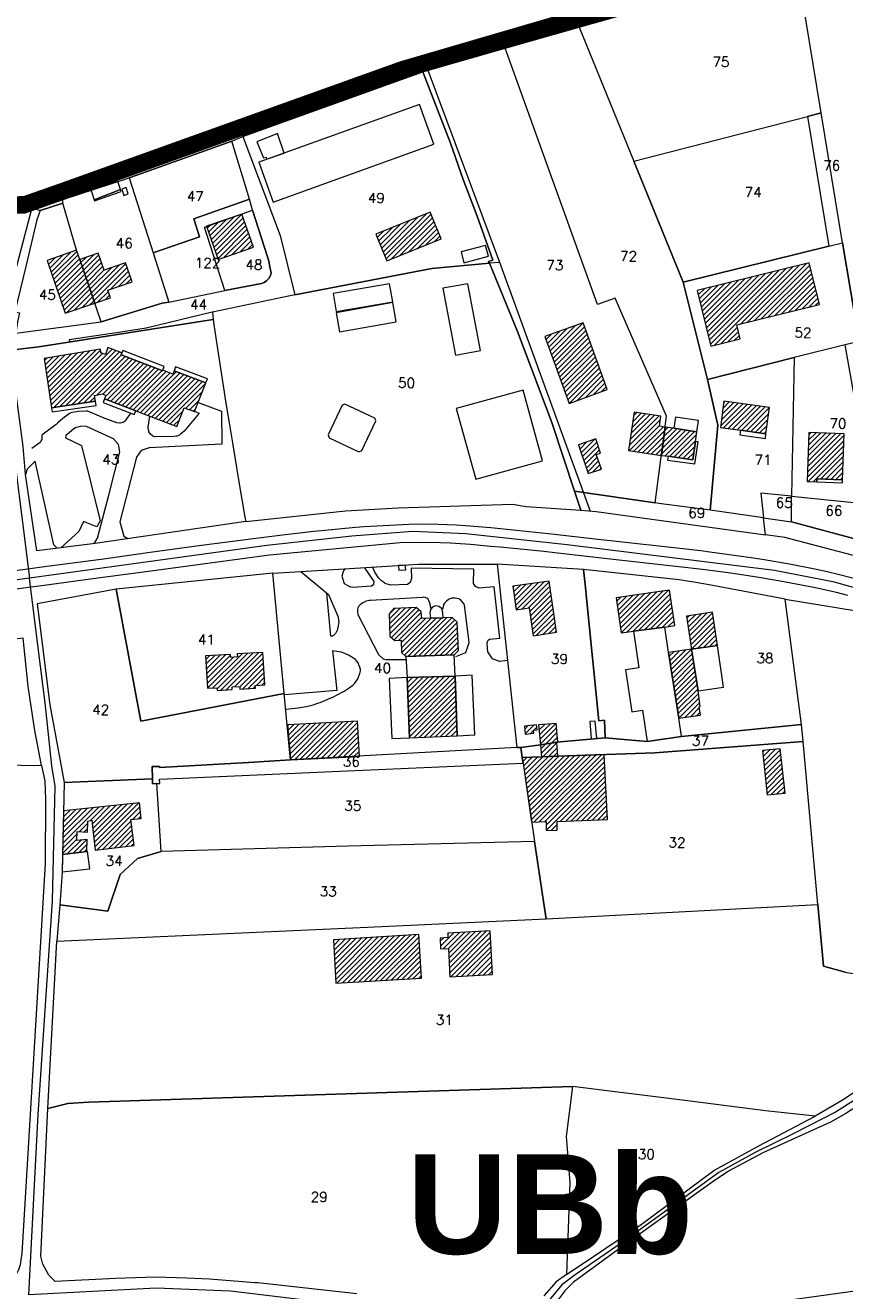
# Model space of a CAD drawing. Header units: metres. Extents: x 578835 to 593571, y 248557 to 255108.
# Tile 148 of 251: x 585043 to 585331, y 252863 to 253307. Entities that reach past the tile are written whole.
import ezdxf

# ---------------------------------------------------------------- set-up
doc = ezdxf.new("R2010")
doc.units = ezdxf.units.M
doc.linetypes.add('CACHEX2', pattern=[0.75, 0.5, -0.25])
doc.linetypes.add('SOLID_LINE', pattern=[0])
for name, color, linetype, lineweight in [('Cad-BATIMENT_BATI_LEGER13', 7, 'SOLID_LINE', 0), ('Cad-BATIMENT_BATI_PRIVE12', 7, 'SOLID_LINE', 0), ('Cad-BATIMENT_BATI_PRIVE12_HACH', 7, 'SOLID_LINE', 0), ('Cad-HYDROGRAPHI_COURS_D_EAU28', 5, 'SOLID_LINE', 0), ('Cad-PARCELLAIRE_PARCELLE1', 250, 'SOLID_LINE', 0), ('Cad-RESEAU_ROUT_AXE_DE_VOIE26', 255, 'SOLID_LINE', 0), ('Cad-RESEAU_ROUT_LIMITE_DE_VOIE_P23', 8, 'SOLID_LINE', 0), ('Cad-TOPONYMIE_NUMERO_DE_PARCELL182', 250, 'SOLID_LINE', 0), ('PLU', 7, 'CACHEX2', 5)]:
    doc.layers.add(name, color=color, linetype=linetype, lineweight=lineweight)
doc.layers.add('PLU nom', color=7, linetype='Continuous')
doc.styles.get("Standard").update_dxf_attribs({"font": 'arialbd_0.ttf', "height": 50})
doc.styles.add('TEXTSTYLE_45_11', font='txt.shx', dxfattribs={"oblique": 50})

msp = doc.modelspace()

# ---------------------------------------------------------------- hatches: boundary and pattern name
at = {"layer": 'Cad-BATIMENT_BATI_PRIVE12_HACH', "ltscale": 0.4}
h = msp.add_hatch(dxfattribs=at)
h.set_pattern_fill('ANSI31', color=256, scale=0.4, style=0)
h.paths.add_polyline_path([(585118.86, 253240.95), (585106.45, 253236.68), (585110.47, 253224.98), (585122.88, 253229.36)])
h = msp.add_hatch(dxfattribs=at)
h.set_pattern_fill('ANSI31', color=256, scale=0.4, style=0)
h.paths.add_polyline_path([(585188.83, 253232.21), (585184.99, 253241.58), (585165.86, 253233.85), (585169.69, 253224.47)])
h = msp.add_hatch(dxfattribs=at)
h.set_pattern_fill('ANSI31', color=256, scale=0.4, style=0)
h.paths.add_polyline_path([(585067.17, 253209.65), (585061.93, 253225.04), (585060.83, 253228.29), (585050.43, 253224.63), (585056.84, 253206.11)])
h = msp.add_hatch(dxfattribs=at)
h.set_pattern_fill('ANSI31', color=256, scale=0.4, style=0)
h.paths.add_polyline_path([(585061.93, 253225.04), (585067.17, 253209.65), (585072.7, 253211.57), (585071.81, 253214.27), (585080.31, 253217.11), (585078.02, 253223.83), (585070.48, 253221.3), (585068.42, 253227.26)])
h = msp.add_hatch(dxfattribs=at)
h.set_pattern_fill('ANSI31', color=256, scale=0.4, style=0)
h.paths.add_polyline_path([(585321.63, 253209.22), (585318.02, 253223.85), (585278.7, 253214.1), (585283.54, 253194.55), (585293.8, 253197.08), (585292.64, 253202)])
h = msp.add_hatch(dxfattribs=at)
h.set_pattern_fill('ANSI31', color=256, scale=0.4, style=0)
h.paths.add_polyline_path([(585247.15, 253179.35), (585238.69, 253202.71), (585225.24, 253197.91), (585233.72, 253174.43)])
h = msp.add_hatch(dxfattribs=at)
h.set_pattern_fill('ANSI31', color=256, scale=0.4, style=0)
h.paths.add_polyline_path([(585067.42, 253175.23), (585067.08, 253177.2), (585069.92, 253177.77), (585071.04, 253177.2), (585070.56, 253176.04), (585081.63, 253171.84), (585096.01, 253166.36), (585098.59, 253172.93), (585102.25, 253171.56), (585106.18, 253181.7), (585095.12, 253185.91), (585094.64, 253184.75), (585091.06, 253186.12), (585091.08, 253185.9), (585076.52, 253191.48), (585076.72, 253192.17), (585071.77, 253194.1), (585070.91, 253191.57), (585069.37, 253192.22), (585069.17, 253193.55), (585049.43, 253190.22), (585052.03, 253172.93)])
h = msp.add_hatch(dxfattribs=at)
h.set_pattern_fill('ANSI31', color=256, scale=0.4, style=0)
h.paths.add_polyline_path([(585293.93, 253164.98), (585302.85, 253163.73), (585304.15, 253172.98), (585288.13, 253175.2), (585286.93, 253165.96)])
h = msp.add_hatch(dxfattribs=at)
h.set_pattern_fill('ANSI31', color=256, scale=0.4, style=0)
h.paths.add_polyline_path([(585266.15, 253156.19), (585267.46, 253166.11), (585265.46, 253166.5), (585265.98, 253170), (585256.56, 253171.33), (585254.63, 253157.9)])
h = msp.add_hatch(dxfattribs=at)
h.set_pattern_fill('ANSI31', color=256, scale=0.4, style=0)
h.paths.add_polyline_path([(585266.15, 253156.19), (585268.48, 253155.94), (585277.16, 253154.66), (585278.11, 253161.1), (585278.56, 253164.48), (585270.47, 253165.7), (585267.46, 253166.11)])
h = msp.add_hatch(dxfattribs=at)
h.set_pattern_fill('ANSI31', color=256, scale=0.4, style=0)
h.paths.add_polyline_path([(585320.75, 253146.84), (585320.74, 253147.94), (585329.76, 253147.59), (585330.29, 253163.79), (585317.9, 253164.2), (585317.28, 253146.99)])
h = msp.add_hatch(dxfattribs=at)
h.set_pattern_fill('ANSI31', color=256, scale=0.4, style=0)
h.paths.add_polyline_path([(585240.48, 253149.81), (585245.13, 253151.31), (585243.29, 253156.51), (585244.74, 253156.97), (585243.08, 253161.96), (585236.99, 253159.88)])
h = msp.add_hatch(dxfattribs=at)
h.set_pattern_fill('ANSI31', color=256, scale=0.4, style=0)
h.paths.add_polyline_path([(585229.32, 253094.03), (585226.74, 253111.98), (585213.95, 253110.25), (585215.15, 253101.87), (585219.78, 253102.59), (585221.18, 253092.79)])
h = msp.add_hatch(dxfattribs=at)
h.set_pattern_fill('ANSI31', color=256, scale=0.4, style=0)
h.paths.add_polyline_path([(585270.83, 253096.39), (585269.04, 253108.83), (585264.73, 253108.26), (585250.23, 253106.15), (585252.01, 253093.82), (585256.41, 253094.4), (585267.41, 253095.88)])
h = msp.add_hatch(dxfattribs=at)
h.set_pattern_fill('ANSI31', color=256, scale=0.4, style=0)
h.paths.add_polyline_path([(585176.46, 253085.48), (585193.39, 253086.12), (585194.91, 253087.69), (585194.49, 253097.58), (585192.71, 253099.22), (585189.5, 253099.17), (585185.06, 253099.02), (585182.02, 253098.88), (585181.82, 253101.2), (585180.05, 253102.72), (585172.17, 253102.4), (585170.52, 253100.47), (585170.84, 253092.7), (585172.61, 253091.17), (585174.75, 253091.25), (585174.95, 253086.92)])
h = msp.add_hatch(dxfattribs=at)
h.set_pattern_fill('ANSI31', color=256, scale=0.4, style=0)
h.paths.add_polyline_path([(585285.84, 253089.4), (585284.12, 253101.08), (585275, 253099.75), (585276.71, 253088.08)])
h = msp.add_hatch(dxfattribs=at)
h.set_pattern_fill('ANSI31', color=256, scale=0.4, style=0)
h.paths.add_polyline_path([(585279.01, 253073.44), (585276.71, 253088.08), (585268.66, 253086.95), (585272.32, 253063.86), (585279.89, 253064.94), (585279.39, 253067.9), (585279.8, 253067.94)])
h = msp.add_hatch(dxfattribs=at)
h.set_pattern_fill('ANSI31', color=256, scale=0.4, style=0)
h.paths.add_polyline_path([(585115.45, 253074.91), (585118.09, 253075.02), (585118.17, 253074.02), (585123.58, 253074.36), (585123.49, 253075.36), (585126.94, 253075.54), (585126.23, 253086.96), (585117.21, 253086.42), (585117.29, 253085.43), (585114.92, 253085.23), (585114.84, 253086.23), (585106.06, 253085.72), (585106.76, 253074.41), (585110.04, 253074.57), (585110.13, 253073.57), (585115.45, 253073.91)])
h = msp.add_hatch(dxfattribs=at)
h.set_pattern_fill('ANSI31', color=256, scale=0.4, style=0)
h.paths.add_polyline_path([(585177.7, 253056.93), (585194.46, 253057.67), (585193.69, 253078.67), (585176.83, 253078.16)])
h = msp.add_hatch(dxfattribs=at)
h.set_pattern_fill('ANSI31', color=256, scale=0.4, style=0)
h.paths.add_polyline_path([(585135.9, 253049.21), (585160.11, 253050.45), (585159.41, 253062.76), (585134.88, 253061.49)])
h = msp.add_hatch(dxfattribs=at)
h.set_pattern_fill('ANSI31', color=256, scale=0.4, style=0)
h.paths.add_polyline_path([(585222.55, 253059.79), (585222.31, 253061.56), (585218.07, 253061.09), (585218.31, 253058.22), (585221.33, 253058.59), (585221.23, 253059.69)])
h = msp.add_hatch(dxfattribs=at)
h.set_pattern_fill('ANSI31', color=256, scale=0.4, style=0)
h.paths.add_polyline_path([(585223.65, 253054.54), (585229.75, 253055.49), (585229.2, 253062.03), (585222.98, 253061.51)])
h = msp.add_hatch(dxfattribs=at)
h.set_pattern_fill('ANSI31', color=256, scale=0.4, style=0)
h.paths.add_polyline_path([(585223.65, 253054.54), (585224.09, 253050.23), (585229.75, 253050.49), (585229.42, 253055.47)], flags=17)
h = msp.add_hatch(dxfattribs=at)
h.set_pattern_fill('ANSI31', color=256, scale=0.4, style=0)
h.paths.add_polyline_path([(585224.09, 253050.23), (585229.75, 253050.49), (585229.42, 253055.47), (585223.65, 253054.54)], flags=17)
h = msp.add_hatch(dxfattribs=at)
h.set_pattern_fill('ANSI31', color=256, scale=0.4, style=0)
h.paths.add_polyline_path([(585307.91, 253053.13), (585301.7, 253052.49), (585303.26, 253036.9), (585309.63, 253037.55)])
h = msp.add_hatch(dxfattribs=at)
h.set_pattern_fill('ANSI31', color=256, scale=0.4, style=0)
h.paths.add_polyline_path([(585229.75, 253050.49), (585224.09, 253050.23), (585217.27, 253050), (585217.6, 253048.01), (585220.57, 253027.31), (585225.66, 253027.51), (585225.68, 253024.39), (585229.54, 253024.49), (585229.61, 253027.62), (585247.27, 253028.32), (585246.03, 253051.07)])
h = msp.add_hatch(dxfattribs=at)
h.set_pattern_fill('ANSI31', color=256, scale=0.4, style=0)
h.paths.add_polyline_path([(585055.85, 253015.97), (585064.43, 253017.02), (585064.48, 253021.26), (585060.88, 253020.85), (585061.03, 253024.1), (585064.59, 253023.83), (585064.77, 253027.64), (585066.22, 253027.98), (585067.35, 253017.49), (585071.19, 253017.92), (585081.06, 253019.09), (585079.89, 253028.23), (585083.47, 253028.65), (585082.85, 253034.17), (585056.22, 253031.27)])
h = msp.add_hatch(dxfattribs=at)
h.set_pattern_fill('ANSI31', color=256, scale=0.4, style=0)
h.paths.add_polyline_path([(585181.01, 252987.88), (585151, 252986.04), (585151.87, 252970.72), (585181.97, 252972.58)])
h = msp.add_hatch(dxfattribs=at)
h.set_pattern_fill('ANSI31', color=256, scale=0.4, style=0)
h.paths.add_polyline_path([(585191.9, 252972.96), (585206.84, 252973.77), (585206.04, 252989.19), (585191.11, 252988.39), (585191.15, 252986.84), (585188.45, 252986.61), (585188.6, 252982.83), (585191.4, 252982.96)])

# ---------------------------------------------------------------- linework, layer by layer
at = {"layer": 'Cad-BATIMENT_BATI_LEGER13'}
for points in [[(585124.75, 253259.17), (585129.81, 253245.1), (585186.28, 253265.55), (585181.24, 253279.5), (585124.75, 253259.17), (585124.75, 253259.17)], [(585124.75, 253259.17), (585129.81, 253245.1), (585186.28, 253265.55), (585181.24, 253279.5), (585124.75, 253259.17), (585124.75, 253259.17)], [(585127.55, 253260.19), (585133.71, 253262.38), (585131.33, 253269.2), (585124.15, 253266.36), (585126.44, 253260.65), (585127.32, 253260.95), (585127.55, 253260.19), (585127.55, 253260.19)], [(585127.55, 253260.19), (585133.71, 253262.38), (585131.33, 253269.2), (585124.15, 253266.36), (585126.44, 253260.65), (585127.32, 253260.95), (585127.55, 253260.19), (585127.55, 253260.19)], [(585067.02, 253245.98), (585076.28, 253249.53), (585075.3, 253252.35), (585065.91, 253249.23), (585067.02, 253245.98), (585067.02, 253245.98)], [(585067.02, 253245.98), (585076.28, 253249.53), (585075.3, 253252.35), (585065.91, 253249.23), (585067.02, 253245.98), (585067.02, 253245.98)], [(585067.12, 253245.65), (585076.49, 253248.88), (585076.28, 253249.53), (585067.02, 253245.98), (585067.12, 253245.65), (585067.12, 253245.65)], [(585067.12, 253245.65), (585076.49, 253248.88), (585076.28, 253249.53), (585067.02, 253245.98), (585067.12, 253245.65), (585067.12, 253245.65)], [(585078.19, 253250.26), (585076.68, 253249.68), (585077.43, 253247.52), (585078.87, 253248.08), (585078.19, 253250.26), (585078.19, 253250.26)], [(585078.19, 253250.26), (585076.68, 253249.68), (585077.43, 253247.52), (585078.87, 253248.08), (585078.19, 253250.26), (585078.19, 253250.26)], [(585205.4, 253226.12), (585204.34, 253229.94), (585195.8, 253227.67), (585196.78, 253223.84), (585205.4, 253226.12), (585205.4, 253226.12)], [(585205.4, 253226.12), (585204.34, 253229.94), (585195.8, 253227.67), (585196.78, 253223.84), (585205.4, 253226.12), (585205.4, 253226.12)], [(585171.8, 253210.16), (585170.7, 253216.42), (585150.87, 253213.09), (585151.98, 253206.72), (585171.8, 253210.16), (585171.8, 253210.16)], [(585171.8, 253210.16), (585170.7, 253216.42), (585150.87, 253213.09), (585151.98, 253206.72), (585171.8, 253210.16), (585171.8, 253210.16)], [(585198.22, 253216.5), (585189.37, 253214.87), (585193.89, 253191.38), (585202.66, 253193.02), (585198.22, 253216.5), (585198.22, 253216.5)], [(585198.22, 253216.5), (585189.37, 253214.87), (585193.89, 253191.38), (585202.66, 253193.02), (585198.22, 253216.5), (585198.22, 253216.5)], [(585172.97, 253203.12), (585171.83, 253209.83), (585152.01, 253206.28), (585153.15, 253199.57), (585172.97, 253203.12), (585172.97, 253203.12)], [(585172.97, 253203.12), (585171.83, 253209.83), (585152.01, 253206.28), (585153.15, 253199.57), (585172.97, 253203.12), (585172.97, 253203.12)], [(585091.53, 253187.39), (585077.05, 253192.97), (585076.72, 253192.17), (585076.52, 253191.48), (585091.08, 253185.9), (585091.06, 253186.12), (585091.53, 253187.39), (585091.53, 253187.39)], [(585091.53, 253187.39), (585077.05, 253192.97), (585076.72, 253192.17), (585076.52, 253191.48), (585091.08, 253185.9), (585091.06, 253186.12), (585091.53, 253187.39), (585091.53, 253187.39)], [(585106.73, 253183.08), (585095.58, 253187.28), (585095.12, 253185.91), (585106.18, 253181.7), (585106.73, 253183.08), (585106.73, 253183.08)], [(585106.73, 253183.08), (585095.58, 253187.28), (585095.12, 253185.91), (585106.18, 253181.7), (585106.73, 253183.08), (585106.73, 253183.08)], [(585081.63, 253171.84), (585070.56, 253176.04), (585070.09, 253174.78), (585081.07, 253170.57), (585081.63, 253171.84), (585081.63, 253171.84)], [(585081.63, 253171.84), (585070.56, 253176.04), (585070.09, 253174.78), (585081.07, 253170.57), (585081.63, 253171.84), (585081.63, 253171.84)], [(585217.58, 253179.11), (585194.13, 253172.68), (585201, 253147.84), (585224.36, 253154.26), (585217.58, 253179.11), (585217.58, 253179.11)], [(585217.58, 253179.11), (585194.13, 253172.68), (585201, 253147.84), (585224.36, 253154.26), (585217.58, 253179.11), (585217.58, 253179.11)], [(585052.23, 253171.5), (585067.63, 253173.68), (585067.42, 253175.23), (585052.03, 253172.93), (585052.23, 253171.5), (585052.23, 253171.5)], [(585052.23, 253171.5), (585067.63, 253173.68), (585067.42, 253175.23), (585052.03, 253172.93), (585052.23, 253171.5), (585052.23, 253171.5)], [(585160.93, 253157.86), (585165.83, 253168.31), (585165.49, 253169.28), (585155.03, 253174.2), (585154.08, 253173.79), (585149.18, 253163.35), (585149.5, 253162.37), (585159.97, 253157.45), (585160.93, 253157.86), (585160.93, 253157.86)], [(585160.93, 253157.86), (585165.83, 253168.31), (585165.49, 253169.28), (585155.03, 253174.2), (585154.08, 253173.79), (585149.18, 253163.35), (585149.5, 253162.37), (585159.97, 253157.45), (585160.93, 253157.86), (585160.93, 253157.86)], [(585270.47, 253165.7), (585278.56, 253164.48), (585279.22, 253168.44), (585271.05, 253169.64), (585270.47, 253165.7), (585270.47, 253165.7)], [(585270.47, 253165.7), (585278.56, 253164.48), (585279.22, 253168.44), (585271.05, 253169.64), (585270.47, 253165.7), (585270.47, 253165.7)], [(585293.93, 253164.98), (585293.65, 253163.4), (585302.66, 253162.15), (585302.85, 253163.73), (585293.93, 253164.98), (585293.93, 253164.98)], [(585293.93, 253164.98), (585293.65, 253163.4), (585302.66, 253162.15), (585302.85, 253163.73), (585293.93, 253164.98), (585293.93, 253164.98)], [(585278.11, 253161.1), (585277.16, 253154.66), (585268.48, 253155.94), (585268.35, 253154.48), (585277.94, 253153.17), (585279.1, 253160.96), (585278.11, 253161.1), (585278.11, 253161.1)], [(585278.11, 253161.1), (585277.16, 253154.66), (585268.48, 253155.94), (585268.35, 253154.48), (585277.94, 253153.17), (585279.1, 253160.96), (585278.11, 253161.1), (585278.11, 253161.1)], [(585320.75, 253146.84), (585329.76, 253146.58), (585329.76, 253147.59), (585320.74, 253147.94), (585320.75, 253146.84), (585320.75, 253146.84)], [(585320.75, 253146.84), (585329.76, 253146.58), (585329.76, 253147.59), (585320.74, 253147.94), (585320.75, 253146.84), (585320.75, 253146.84)], [(585176.17, 253117.56), (585173.79, 253117.47), (585173.93, 253115.81), (585176.38, 253116.01), (585176.17, 253117.56), (585176.17, 253117.56)], [(585176.17, 253117.56), (585173.79, 253117.47), (585173.93, 253115.81), (585176.38, 253116.01), (585176.17, 253117.56), (585176.17, 253117.56)], [(585189.5, 253099.17), (585189.43, 253100.95), (585189.07, 253102.26), (585188.1, 253103.06), (585186.92, 253103.3), (585185.88, 253102.99), (585185.05, 253102.03), (585184.9, 253100.9), (585185.06, 253099.02), (585189.5, 253099.17), (585189.5, 253099.17)], [(585189.5, 253099.17), (585189.43, 253100.95), (585189.07, 253102.26), (585188.1, 253103.06), (585186.92, 253103.3), (585185.88, 253102.99), (585185.05, 253102.03), (585184.9, 253100.9), (585185.06, 253099.02), (585189.5, 253099.17), (585189.5, 253099.17)], [(585272.32, 253063.86), (585268.66, 253086.95), (585267.41, 253095.88), (585256.41, 253094.4), (585258.22, 253081.51), (585253.58, 253080.9), (585255.72, 253066.14), (585259.55, 253066.69), (585261.13, 253055.68), (585273.26, 253057.47), (585272.32, 253063.86), (585272.32, 253063.86)], [(585272.32, 253063.86), (585268.66, 253086.95), (585267.41, 253095.88), (585256.41, 253094.4), (585258.22, 253081.51), (585253.58, 253080.9), (585255.72, 253066.14), (585259.55, 253066.69), (585261.13, 253055.68), (585273.26, 253057.47), (585272.32, 253063.86), (585272.32, 253063.86)], [(585287.97, 253074.76), (585285.84, 253089.4), (585276.71, 253088.08), (585279.01, 253073.44), (585287.97, 253074.76), (585287.97, 253074.76)], [(585287.97, 253074.76), (585285.84, 253089.4), (585276.71, 253088.08), (585279.01, 253073.44), (585287.97, 253074.76), (585287.97, 253074.76)], [(585176.46, 253085.48), (585176.83, 253078.16), (585193.69, 253078.67), (585193.39, 253086.12), (585176.46, 253085.48), (585176.46, 253085.48)], [(585176.46, 253085.48), (585176.83, 253078.16), (585193.69, 253078.67), (585193.39, 253086.12), (585176.46, 253085.48), (585176.46, 253085.48)], [(585194.46, 253057.67), (585200.61, 253057.97), (585199.76, 253078.96), (585193.69, 253078.67), (585194.46, 253057.67), (585194.46, 253057.67)], [(585200.61, 253057.97), (585199.76, 253078.96), (585193.69, 253078.67), (585194.46, 253057.67), (585200.61, 253057.97), (585200.61, 253057.97)], [(585194.46, 253057.67), (585200.61, 253057.97), (585199.76, 253078.96), (585193.69, 253078.67), (585194.46, 253057.67), (585194.46, 253057.67)], [(585200.61, 253057.97), (585199.76, 253078.96), (585193.69, 253078.67), (585194.46, 253057.67), (585200.61, 253057.97), (585200.61, 253057.97)], [(585176.83, 253078.16), (585170.59, 253077.85), (585171.46, 253056.75), (585177.7, 253056.93), (585176.83, 253078.16), (585176.83, 253078.16)], [(585177.7, 253056.93), (585176.83, 253078.16), (585170.59, 253077.85), (585171.46, 253056.75), (585177.7, 253056.93), (585177.7, 253056.93)], [(585176.83, 253078.16), (585170.59, 253077.85), (585171.46, 253056.75), (585177.7, 253056.93), (585176.83, 253078.16), (585176.83, 253078.16)], [(585177.7, 253056.93), (585176.83, 253078.16), (585170.59, 253077.85), (585171.46, 253056.75), (585177.7, 253056.93), (585177.7, 253056.93)], [(585242.9, 253062.84), (585241.01, 253062.68), (585241.44, 253056.59), (585243.48, 253056.76), (585242.9, 253062.84), (585242.9, 253062.84)], [(585242.9, 253062.84), (585241.01, 253062.68), (585241.44, 253056.59), (585243.48, 253056.76), (585242.9, 253062.84), (585242.9, 253062.84)], [(585065.42, 253010.97), (585064.67, 253017.04), (585064.43, 253017.02), (585055.85, 253015.97), (585055.7, 253009.93), (585065.42, 253010.97), (585065.42, 253010.97)], [(585065.42, 253010.97), (585064.67, 253017.04), (585064.43, 253017.02), (585055.85, 253015.97), (585055.7, 253009.93), (585065.42, 253010.97), (585065.42, 253010.97)]]:
    msp.add_lwpolyline(points, close=True, dxfattribs=at)
at = {"layer": 'Cad-BATIMENT_BATI_PRIVE12'}
for points in [[(585118.86, 253240.95), (585106.45, 253236.68), (585110.47, 253224.98), (585122.88, 253229.36), (585118.86, 253240.95), (585118.86, 253240.95)], [(585188.83, 253232.21), (585184.99, 253241.58), (585165.86, 253233.85), (585169.69, 253224.47), (585188.83, 253232.21), (585188.83, 253232.21)], [(585067.17, 253209.65), (585061.93, 253225.04), (585060.83, 253228.29), (585050.43, 253224.63), (585056.84, 253206.11), (585067.17, 253209.65), (585067.17, 253209.65)], [(585061.93, 253225.04), (585067.17, 253209.65), (585072.7, 253211.57), (585071.81, 253214.27), (585080.31, 253217.11), (585078.02, 253223.83), (585070.48, 253221.3), (585068.42, 253227.26), (585061.93, 253225.04), (585061.93, 253225.04)], [(585321.63, 253209.22), (585318.02, 253223.85), (585278.7, 253214.1), (585283.54, 253194.55), (585293.8, 253197.08), (585292.64, 253202), (585321.63, 253209.22), (585321.63, 253209.22)], [(585247.15, 253179.35), (585238.69, 253202.71), (585225.24, 253197.91), (585233.72, 253174.43), (585247.15, 253179.35), (585247.15, 253179.35)], [(585067.42, 253175.23), (585067.08, 253177.2), (585069.92, 253177.77), (585071.04, 253177.2), (585070.56, 253176.04), (585081.63, 253171.84), (585096.01, 253166.36), (585098.59, 253172.93), (585102.25, 253171.56), (585106.18, 253181.7), (585095.12, 253185.91), (585094.64, 253184.75), (585091.06, 253186.12), (585091.08, 253185.9), (585076.52, 253191.48), (585076.72, 253192.17), (585071.77, 253194.1), (585070.91, 253191.57), (585069.37, 253192.22), (585069.17, 253193.55), (585049.43, 253190.22), (585052.03, 253172.93), (585067.42, 253175.23), (585067.42, 253175.23)], [(585293.93, 253164.98), (585302.85, 253163.73), (585304.15, 253172.98), (585288.13, 253175.2), (585286.93, 253165.96), (585293.93, 253164.98), (585293.93, 253164.98)], [(585266.15, 253156.19), (585267.46, 253166.11), (585265.46, 253166.5), (585265.98, 253170), (585256.56, 253171.33), (585254.63, 253157.9), (585266.15, 253156.19), (585266.15, 253156.19)], [(585266.15, 253156.19), (585268.48, 253155.94), (585277.16, 253154.66), (585278.11, 253161.1), (585278.56, 253164.48), (585270.47, 253165.7), (585267.46, 253166.11), (585266.15, 253156.19), (585266.15, 253156.19)], [(585320.75, 253146.84), (585320.74, 253147.94), (585329.76, 253147.59), (585330.29, 253163.79), (585317.9, 253164.2), (585317.28, 253146.99), (585320.75, 253146.84), (585320.75, 253146.84)], [(585240.48, 253149.81), (585245.13, 253151.31), (585243.29, 253156.51), (585244.74, 253156.97), (585243.08, 253161.96), (585236.99, 253159.88), (585240.48, 253149.81), (585240.48, 253149.81)], [(585229.32, 253094.03), (585226.74, 253111.98), (585213.95, 253110.25), (585215.15, 253101.87), (585219.78, 253102.59), (585221.18, 253092.79), (585229.32, 253094.03), (585229.32, 253094.03)], [(585270.83, 253096.39), (585269.04, 253108.83), (585264.73, 253108.26), (585250.23, 253106.15), (585252.01, 253093.82), (585256.41, 253094.4), (585267.41, 253095.88), (585270.83, 253096.39), (585270.83, 253096.39)], [(585176.46, 253085.48), (585193.39, 253086.12), (585194.91, 253087.69), (585194.49, 253097.58), (585192.71, 253099.22), (585189.5, 253099.17), (585185.06, 253099.02), (585182.02, 253098.88), (585181.82, 253101.2), (585180.05, 253102.72), (585172.17, 253102.4), (585170.52, 253100.47), (585170.84, 253092.7), (585172.61, 253091.17), (585174.75, 253091.25), (585174.95, 253086.92), (585176.46, 253085.48), (585176.46, 253085.48)], [(585285.84, 253089.4), (585284.12, 253101.08), (585275, 253099.75), (585276.71, 253088.08), (585285.84, 253089.4), (585285.84, 253089.4)], [(585279.01, 253073.44), (585276.71, 253088.08), (585268.66, 253086.95), (585272.32, 253063.86), (585279.89, 253064.94), (585279.39, 253067.9), (585279.8, 253067.94), (585279.01, 253073.44), (585279.01, 253073.44)], [(585115.45, 253074.91), (585118.09, 253075.02), (585118.17, 253074.02), (585123.58, 253074.36), (585123.49, 253075.36), (585126.94, 253075.54), (585126.23, 253086.96), (585117.21, 253086.42), (585117.29, 253085.43), (585114.92, 253085.23), (585114.84, 253086.23), (585106.06, 253085.72), (585106.76, 253074.41), (585110.04, 253074.57), (585110.13, 253073.57), (585115.45, 253073.91), (585115.45, 253074.91), (585115.45, 253074.91)], [(585177.7, 253056.93), (585194.46, 253057.67), (585193.69, 253078.67), (585176.83, 253078.16), (585177.7, 253056.93), (585177.7, 253056.93)], [(585135.9, 253049.21), (585160.11, 253050.45), (585159.41, 253062.76), (585134.88, 253061.49), (585135.9, 253049.21), (585135.9, 253049.21)], [(585222.55, 253059.79), (585222.31, 253061.56), (585218.07, 253061.09), (585218.31, 253058.22), (585221.33, 253058.59), (585221.23, 253059.69), (585222.55, 253059.79), (585222.55, 253059.79)], [(585223.65, 253054.54), (585229.75, 253055.49), (585229.2, 253062.03), (585222.98, 253061.51), (585223.65, 253054.54), (585223.65, 253054.54)], [(585223.65, 253054.54), (585223.65, 253054.54), (585224.09, 253050.23), (585229.75, 253050.49), (585229.42, 253055.47), (585223.65, 253054.54), (585223.65, 253054.54)], [(585224.09, 253050.23), (585229.75, 253050.49), (585229.42, 253055.47), (585223.65, 253054.54), (585224.09, 253050.23), (585224.09, 253050.23)], [(585307.91, 253053.13), (585301.7, 253052.49), (585303.26, 253036.9), (585309.63, 253037.55), (585307.91, 253053.13), (585307.91, 253053.13)], [(585229.75, 253050.49), (585224.09, 253050.23), (585217.27, 253050), (585217.6, 253048.01), (585220.57, 253027.31), (585225.66, 253027.51), (585225.68, 253024.39), (585229.54, 253024.49), (585229.61, 253027.62), (585247.27, 253028.32), (585246.03, 253051.07), (585229.75, 253050.49), (585229.75, 253050.49)], [(585055.85, 253015.97), (585064.43, 253017.02), (585064.48, 253021.26), (585060.88, 253020.85), (585061.03, 253024.1), (585064.59, 253023.83), (585064.77, 253027.64), (585066.22, 253027.98), (585067.35, 253017.49), (585071.19, 253017.92), (585081.06, 253019.09), (585079.89, 253028.23), (585083.47, 253028.65), (585082.85, 253034.17), (585056.22, 253031.27), (585055.85, 253015.97), (585055.85, 253015.97)], [(585181.01, 252987.88), (585151, 252986.04), (585151.87, 252970.72), (585181.97, 252972.58), (585181.01, 252987.88), (585181.01, 252987.88)], [(585191.9, 252972.96), (585206.84, 252973.77), (585206.04, 252989.19), (585191.11, 252988.39), (585191.15, 252986.84), (585188.45, 252986.61), (585188.6, 252982.83), (585191.4, 252982.96), (585191.9, 252972.96), (585191.9, 252972.96)]]:
    msp.add_lwpolyline(points, close=True, dxfattribs=at)
at = {"layer": 'Cad-HYDROGRAPHI_COURS_D_EAU28'}
for points in [[(584742.84, 253230.66), (584815.73, 253234.09), (584863.94, 253236.22), (584974.28, 253241.22), (585042.37, 253244.02), (585048.04, 253242.26), (585055.99, 253244.83), (585055.97, 253246.06), (585079.22, 253253.69), (585081.95, 253254.58), (585115.32, 253266.52), (585119.22, 253268.19), (585182.42, 253290.97), (585211.24, 253299.18), (585237.24, 253306.6), (585304.45, 253325.72)], [(585292.16, 253325.91), (585225.57, 253307.18), (585207.41, 253301.65), (585194.29, 253297.76), (585181.28, 253293.77), (585139.79, 253278.37), (585080.97, 253256.51), (585055.83, 253248.72), (585049.71, 253247.98), (585043.11, 253247.1), (585023.15, 253246.2), (584973.96, 253244.09), (584843.34, 253238.07), (584823.31, 253237.17), (584744.24, 253233.45)]]:
    msp.add_lwpolyline(points, dxfattribs=at)
at = {"layer": 'Cad-PARCELLAIRE_PARCELLE1'}
for points in [[(585346.03, 253138.35), (585343.99, 253149.89), (585340.37, 253170.54), (585335.57, 253196.23), (585329.79, 253230.86), (585322.25, 253276.48), (585313.89, 253327.17), (585377.82, 253334.42), (585391.19, 253256.4), (585413.57, 253129.97), (585346.53, 253135.28), (585346.03, 253138.35), (585346.03, 253138.35)], [(585317.51, 253275.2), (585322.25, 253276.48), (585313.89, 253327.17), (585304.45, 253325.72), (585237.24, 253306.6), (585256.43, 253259.49), (585317.51, 253275.2), (585317.51, 253275.2)], [(585256.43, 253259.49), (585273.83, 253217.03), (585282.3, 253182.85), (585285.96, 253166.77), (585283.26, 253136.89), (585265.26, 253139.28), (585264.01, 253139.51), (585267.97, 253169.95), (585249.91, 253211.35), (585243.67, 253209.15), (585211.24, 253299.18), (585237.24, 253306.6), (585256.43, 253259.49), (585256.43, 253259.49)], [(585211.24, 253299.18), (585182.42, 253290.97), (585192.11, 253265.81), (585196.55, 253253.14), (585201.42, 253240.18), (585207, 253224.81), (585205.48, 253224.24), (585205.77, 253223.71), (585215.61, 253199.67), (585227.69, 253167.69), (585235.64, 253143.61), (585264.01, 253139.51), (585267.97, 253169.95), (585249.91, 253211.35), (585243.67, 253209.15), (585211.24, 253299.18), (585211.24, 253299.18)], [(585182.42, 253290.97), (585119.22, 253268.19), (585132.27, 253233.38), (585137.39, 253212.63), (585185.58, 253221.79), (585205.77, 253223.71), (585205.48, 253224.24), (585207, 253224.81), (585201.42, 253240.18), (585196.55, 253253.14), (585192.11, 253265.81), (585182.42, 253290.97), (585182.42, 253290.97)], [(585317.51, 253275.2), (585324.94, 253229.67), (585273.83, 253217.03), (585256.43, 253259.49), (585317.51, 253275.2), (585317.51, 253275.2)], [(585317.51, 253275.2), (585324.94, 253229.67), (585329.79, 253230.86), (585322.25, 253276.48), (585317.51, 253275.2), (585317.51, 253275.2)], [(585087.7, 253227.31), (585103.96, 253232.91), (585101.94, 253239.31), (585121.47, 253246.19), (585115.32, 253266.52), (585081.95, 253254.58), (585079.22, 253253.69), (585087.7, 253227.31), (585087.7, 253227.31)], [(585087.7, 253227.31), (585093.18, 253210.04), (585090.82, 253209.62), (585069.45, 253203.04), (585061.93, 253225.04), (585060.83, 253228.29), (585055.99, 253244.83), (585055.97, 253246.06), (585079.22, 253253.69), (585087.7, 253227.31), (585087.7, 253227.31)], [(585055.99, 253244.83), (585048.04, 253242.26), (585046.84, 253238.93), (585043.01, 253222.56), (585039.16, 253206.64), (585040.76, 253206.21), (585040.12, 253203.04), (585039.46, 253199.08), (585069.45, 253203.04), (585061.93, 253225.04), (585060.83, 253228.29), (585055.99, 253244.83), (585055.99, 253244.83)], [(585087.7, 253227.31), (585093.18, 253210.04), (585112.86, 253214.14), (585105.73, 253236.39), (585122.63, 253242.27), (585121.47, 253246.19), (585101.94, 253239.31), (585103.96, 253232.91), (585087.7, 253227.31), (585087.7, 253227.31)], [(585122.63, 253242.27), (585127.67, 253226.3), (585128.32, 253224.35), (585128.66, 253222.37), (585128.9, 253221.4), (585129.08, 253220.3), (585128.91, 253219.39), (585128.34, 253218.34), (585127.51, 253217.49), (585126.64, 253216.97), (585125.69, 253216.55), (585112.86, 253214.14), (585105.73, 253236.39), (585122.63, 253242.27), (585122.63, 253242.27)], [(585330.73, 253195.04), (585312.73, 253190.52), (585282.3, 253182.85), (585273.83, 253217.03), (585324.94, 253229.67), (585329.79, 253230.86), (585335.57, 253196.23), (585330.73, 253195.04), (585330.73, 253195.04)], [(585235.64, 253143.61), (585227.69, 253167.69), (585215.61, 253199.67), (585205.77, 253223.71), (585185.58, 253221.79), (585137.39, 253212.63), (585108.48, 253206.53), (585108.78, 253203.88), (585109.01, 253202.12), (585110.08, 253195.19), (585112.15, 253181.42), (585113.21, 253174.49), (585114.37, 253167.57), (585115.53, 253160.64), (585117.83, 253146.9), (585119.87, 253134.47), (585120.24, 253132.94), (585155.2, 253136.65), (585173.74, 253137.76), (585213.85, 253138.99), (585218.69, 253138.28), (585237.86, 253136.88), (585235.64, 253143.61), (585235.64, 253143.61)], [(585120.24, 253132.94), (585067.39, 253125.28), (585046.84, 253122.67), (585042.87, 253149.43), (585042.05, 253159.28), (585037.97, 253190.26), (585038.3, 253192.18), (585038.91, 253192.8), (585039.6, 253193.41), (585047.6, 253194.3), (585108.78, 253203.88), (585109.01, 253202.12), (585110.08, 253195.19), (585112.15, 253181.42), (585113.21, 253174.49), (585114.37, 253167.57), (585115.53, 253160.64), (585117.83, 253146.9), (585119.87, 253134.47), (585120.24, 253132.94), (585120.24, 253132.94)], [(585340.62, 253138.91), (585330.73, 253195.04), (585312.73, 253190.52), (585311.86, 253141.85), (585340.62, 253138.91), (585340.62, 253138.91)], [(585283.26, 253136.89), (585285.96, 253166.77), (585282.3, 253182.85), (585312.73, 253190.52), (585311.86, 253141.85), (585301.06, 253142.85), (585302.03, 253134.23), (585283.26, 253136.89), (585283.26, 253136.89)], [(585264.01, 253139.51), (585235.64, 253143.61), (585237.86, 253136.88), (585243.25, 253136.44), (585302.7, 253128.26), (585302.03, 253134.23), (585283.26, 253136.89), (585265.26, 253139.28), (585264.01, 253139.51), (585264.01, 253139.51)], [(585302.03, 253134.23), (585311.79, 253132.82), (585311.86, 253141.85), (585301.06, 253142.85), (585302.03, 253134.23), (585302.03, 253134.23)], [(585340.62, 253138.91), (585343.24, 253124.41), (585311.79, 253132.82), (585311.86, 253141.85), (585340.62, 253138.91), (585340.62, 253138.91)], [(585302.03, 253134.23), (585311.79, 253132.82), (585343.24, 253124.41), (585340.62, 253138.91), (585346.03, 253138.35), (585346.53, 253135.28), (585348.03, 253126.26), (585348.04, 253126.15), (585348.04, 253126.15), (585348.05, 253126.04), (585348.05, 253126.04), (585348.13, 253125.94), (585349.65, 253116.81), (585309.44, 253127.39), (585302.7, 253128.26), (585302.03, 253134.23), (585302.03, 253134.23)], [(585074.75, 253109.18), (585083.42, 253062.87), (585133.71, 253072.54), (585129.67, 253114.78), (585074.75, 253109.18), (585074.75, 253109.18)], [(585129.67, 253114.78), (585139.51, 253115.38), (585164.28, 253116.9), (585181, 253117.96), (585208.45, 253117.92), (585215.41, 253053.51), (585135.9, 253049.21), (585133.71, 253072.54), (585129.67, 253114.78), (585129.67, 253114.78)], [(585208.45, 253117.92), (585215.41, 253053.51), (585216.81, 253053.52), (585223.65, 253054.54), (585229.42, 253055.47), (585246.44, 253057.01), (585246.17, 253063.12), (585244.21, 253062.95), (585239.86, 253106.06), (585239.55, 253109.71), (585238.84, 253116.12), (585208.45, 253117.92), (585208.45, 253117.92)], [(585238.84, 253116.12), (585239.55, 253109.71), (585239.86, 253106.06), (585244.21, 253062.95), (585246.17, 253063.12), (585246.44, 253057.01), (585261.13, 253055.68), (585273.26, 253057.47), (585315.36, 253061.66), (585309.62, 253105.66), (585284.16, 253110.44), (585278.3, 253111.51), (585272.37, 253112.46), (585238.84, 253116.12), (585238.84, 253116.12)], [(585074.75, 253109.18), (585046.92, 253104.07), (585051.37, 253068.54), (585056.46, 253041.22), (585087.5, 253042.58), (585087.38, 253046.92), (585089.95, 253046.91), (585089.88, 253046.57), (585121.15, 253048.3), (585135.9, 253049.21), (585133.71, 253072.54), (585083.42, 253062.87), (585074.75, 253109.18), (585074.75, 253109.18)], [(585007.15, 253087.8), (585012.22, 253047.88), (585048.54, 253047.24), (585046.19, 253059.52), (585043.83, 253075.04), (585042.07, 253091.95), (585007.15, 253087.8), (585007.15, 253087.8)], [(585246.44, 253057.01), (585229.42, 253055.47), (585223.65, 253054.54), (585216.81, 253053.52), (585217.27, 253050), (585224.09, 253050.23), (585229.75, 253050.49), (585263.87, 253051.67), (585315.94, 253055.69), (585315.36, 253061.66), (585273.26, 253057.47), (585261.13, 253055.68), (585246.44, 253057.01), (585246.44, 253057.01)], [(585135.9, 253049.21), (585121.15, 253048.3), (585089.88, 253046.57), (585089.95, 253046.91), (585087.38, 253046.92), (585087.5, 253042.58), (585087.49, 253040.8), (585088.96, 253040.92), (585090.03, 253040.91), (585089.98, 253042.46), (585153.22, 253045.19), (585217.6, 253048.01), (585217.27, 253050), (585216.81, 253053.52), (585215.41, 253053.51), (585135.9, 253049.21), (585135.9, 253049.21)], [(585221.54, 253020.59), (585224.72, 252999.45), (585225.71, 252993.4), (585321.08, 252998.38), (585315.94, 253055.69), (585263.87, 253051.67), (585229.75, 253050.49), (585224.09, 253050.23), (585217.27, 253050), (585217.6, 253048.01), (585221.54, 253020.59), (585221.54, 253020.59)], [(585048.54, 253047.24), (585049.65, 253041.86), (585049.95, 253035.32), (585049.78, 253012.68), (585041.55, 252875.77), (585041.23, 252873.63), (585040.97, 252871.82), (585040.45, 252870.1), (585039.6, 252868.47), (585038.49, 252866.93), (585037.5, 252866.06), (585036.33, 252865.3), (585021.24, 252863.37), (584942.89, 252864.84), (584927.95, 253049.4), (585012.22, 253047.88), (585048.54, 253047.24), (585048.54, 253047.24)], [(585088.96, 253040.92), (585090.03, 253040.91), (585089.98, 253042.46), (585153.22, 253045.19), (585217.6, 253048.01), (585221.54, 253020.59), (585156.08, 253018.9), (585090.47, 253016.97), (585088.96, 253040.92), (585088.96, 253040.92)], [(585056.46, 253041.22), (585055.71, 253009.82), (585054.87, 252998.28), (585071.78, 252996.12), (585076.14, 253008.97), (585082.18, 253014.61), (585090.47, 253016.97), (585088.96, 253040.92), (585087.49, 253040.8), (585087.5, 253042.58), (585056.46, 253041.22), (585056.46, 253041.22)], [(585054.87, 252998.28), (585053.88, 252985.49), (585056.42, 252985.59), (585162.99, 252990.49), (585225.71, 252993.4), (585224.72, 252999.45), (585221.54, 253020.59), (585156.08, 253018.9), (585090.47, 253016.97), (585082.18, 253014.61), (585076.14, 253008.97), (585071.78, 252996.12), (585054.87, 252998.28), (585054.87, 252998.28)], [(585321.08, 252998.38), (585323.05, 252976.69), (585330.72, 252974.66), (585364.16, 252969), (585373.72, 252967.12), (585385.01, 252966.17), (585397.36, 252965.31), (585379.18, 252961), (585368.52, 252955.31), (585348.2, 252942.13), (585330.03, 252929.79), (585320.12, 252924.06), (585302.74, 252925.95), (585275.33, 252929.45), (585234.94, 252934.43), (585065.11, 252929.02), (585057.74, 252928.52), (585050.72, 252926.7), (585053.88, 252985.49), (585056.42, 252985.59), (585162.99, 252990.49), (585225.71, 252993.4), (585321.08, 252998.38), (585321.08, 252998.38)], [(585232.64, 252848.63), (585398.45, 252871.65), (585397.04, 252961.38), (585386.6, 252959.95), (585383.12, 252959.22), (585376.46, 252956.09), (585354.26, 252942.64), (585345.01, 252935.84), (585335.23, 252927.78), (585330.93, 252924.97), (585325.57, 252921.96), (585301.76, 252911.15), (585289.68, 252904.68), (585284.38, 252901.12), (585253.12, 252878.77), (585235.26, 252865.68), (585232.21, 252862.75), (585228.44, 252857.53), (585224.91, 252850.54), (585231.8, 252848.89), (585232.64, 252848.63), (585232.64, 252848.63)], [(585320.12, 252924.06), (585302.74, 252925.95), (585275.33, 252929.45), (585234.94, 252934.43), (585232.7, 252916.86), (585233.97, 252900.8), (585232.8, 252868.48), (585259.1, 252885.96), (585284.56, 252904.92), (585300.32, 252913.6), (585320.12, 252924.06), (585320.12, 252924.06)]]:
    msp.add_lwpolyline(points, close=True, dxfattribs=at)
for points in [[(585039.46, 253199.08), (585069.45, 253203.04), (585090.82, 253209.62), (585093.18, 253210.04), (585112.86, 253214.14), (585125.69, 253216.55), (585126.64, 253216.97), (585127.51, 253217.49), (585128.34, 253218.34), (585128.91, 253219.39), (585129.08, 253220.3), (585128.9, 253221.4), (585128.66, 253222.37), (585128.32, 253224.35), (585127.67, 253226.3), (585122.63, 253242.27), (585121.47, 253246.19), (585115.32, 253266.52), (585119.22, 253268.19), (585132.27, 253233.38), (585137.39, 253212.63), (585137.39, 253212.63), (585137.39, 253212.63), (585108.48, 253206.53), (585108.78, 253203.88), (585047.6, 253194.3), (585039.6, 253193.41)], [(585330.72, 252974.66), (585323.05, 252976.69), (585321.08, 252998.38), (585315.94, 253055.69), (585315.36, 253061.66), (585309.62, 253105.66), (585309.62, 253105.66), (585309.62, 253105.66), (585341.04, 253100.49)], [(585159.19, 252861.65), (585124.41, 252865.54), (585123.42, 252865.56), (585107.49, 252866.8), (585099.47, 252867.13), (585088.47, 252867.55), (585074.5, 252867.04), (585053.33, 252865.94), (585051.08, 252868.21), (585048.94, 252872.04), (585048.21, 252874.88), (585050.72, 252926.7), (585057.74, 252928.52), (585065.11, 252929.02), (585234.94, 252934.43), (585232.7, 252916.86), (585233.97, 252900.8), (585232.8, 252868.48), (585232.8, 252868.48), (585232.8, 252868.48), (585229.15, 252865.83), (585224.86, 252860.91)]]:
    msp.add_lwpolyline(points, dxfattribs=at)
at = {"layer": 'Cad-RESEAU_ROUT_AXE_DE_VOIE26'}
for points in [[(585045.08, 253243.19), (585035.95, 253208.24), (585035.01, 253196.78), (585034.66, 253189.63), (585038.86, 253155.85), (585044.26, 253113.1)], [(585471.91, 253061.55), (585350.06, 253105.09), (585326.92, 253111.62), (585305.88, 253115.73), (585233.06, 253124.71), (585197.48, 253128.66), (585178.82, 253129.48), (585157.46, 253127.85), (585127.66, 253124.58), (585044.26, 253113.1), (584973.96, 253103.6), (584868.75, 253089.51), (584799.5, 253080.35), (584738.44, 253071.03), (584687.49, 253063.31), (584646.82, 253056.93), (584575.06, 253045.38)], [(585044.09, 252861.29), (585047.29, 252924.68), (585052.33, 252999.67), (585053.27, 253040), (585052.13, 253047.1), (585049.81, 253069.23), (585047.29, 253088.55), (585044.26, 253113.1)], [(585472.24, 252960.48), (585412.24, 252966.03), (585406.94, 252965.99), (585397.21, 252963.42), (585386.71, 252961.6), (585379.88, 252959.79), (585370.89, 252954.73), (585366.31, 252951.87), (585354.15, 252944.39), (585334.93, 252930.28), (585327.24, 252925.5), (585312.38, 252917.81), (585299.09, 252911.27), (585286.27, 252904.23), (585263.28, 252887.55), (585251.67, 252879.19), (585235.84, 252868.32), (585231.15, 252864.84), (585227.38, 252860.11), (585219.75, 252846.66)], [(585146, 252858.84), (585114.89, 252862.52), (585088.81, 252863.63), (585044.09, 252861.29)]]:
    msp.add_lwpolyline(points, dxfattribs=at)
at = {"layer": 'Cad-RESEAU_ROUT_LIMITE_DE_VOIE_P23'}
for p, q in [((585209.35, 253223.99), (585205.78, 253223.67)), ((585139.51, 253115.34), (585149.25, 253107.35))]:
    msp.add_line(p, q, dxfattribs=at)
for points in [[(585184.14, 253291.46), (585209.35, 253224), (585229.54, 253168.43), (585241.18, 253136.6)], [(585108.46, 253206.51), (585101.17, 253204.69), (585085.27, 253200.9), (585076.34, 253199.43), (585058.25, 253196.74), (585058.36, 253196)], [(585079.8, 253171.08), (585078.39, 253169.07), (585077.82, 253168.34), (585077.47, 253167.96), (585077.19, 253167.77), (585076.98, 253167.69), (585076.08, 253167.48), (585075.86, 253167.47), (585074.99, 253167.59), (585070.54, 253169.22), (585064.78, 253171.76), (585064.12, 253171.76), (585061.47, 253171.59), (585060.94, 253171.53), (585059.87, 253171.38), (585058.84, 253171.09), (585058.32, 253170.85), (585056.41, 253169.53), (585055.96, 253169.17), (585054.26, 253167.59), (585053.62, 253166.97), (585048.64, 253163.31), (585048.64, 253161.71), (585048.06, 253160.71), (585045.04, 253158.62)], [(585103.51, 253174.79), (585111.74, 253171.71), (585111.81, 253160.07), (585086.24, 253158.86), (585083.49, 253157.84), (585081.8, 253155.5), (585075.98, 253132.87), (585077.37, 253127.77), (585078.86, 253126.97)], [(585102.28, 253171.56), (585103.82, 253171.05), (585098.55, 253164.73), (585097.75, 253163.94), (585097.16, 253163.46), (585096.95, 253163.33), (585096.02, 253162.95), (585095.82, 253162.89), (585094.99, 253162.78), (585088.44, 253162.73), (585088.26, 253162.74), (585087.6, 253162.97), (585087.41, 253163.08), (585086.73, 253163.62), (585086.61, 253163.77), (585086.22, 253164.45), (585086.13, 253164.71), (585085.98, 253165.8), (585085.97, 253166.12), (585086.58, 253169.93)], [(585067.01, 253125.26), (585068.17, 253127.08), (585072.2, 253142.63), (585075.96, 253157.46), (585075.53, 253159.96), (585073.74, 253161.98), (585064.31, 253166.37), (585062.64, 253166.5), (585060.3, 253165.89), (585057.07, 253163.17), (585056.89, 253162.39), (585062.57, 253159.7), (585069.03, 253133.22), (585067.89, 253131.08), (585063.21, 253132.99), (585061.64, 253129.4), (585055.24, 253123.75)], [(585053.98, 253123.57), (585052.87, 253124.77), (585046.31, 253154.19), (585045.64, 253153.57), (585043.4, 253151.39), (585042.85, 253149.45)], [(585335.93, 253112.31), (585328.25, 253114.37), (585324.38, 253115.29), (585319.99, 253116.24), (585311.15, 253117.93), (585302.29, 253119.46), (585298.48, 253120.08), (585283.19, 253122.22), (585280.02, 253122.62), (585267.33, 253124.05), (585241.89, 253126.87), (585228.59, 253128.4), (585219.71, 253129.36), (585215.24, 253129.82), (585206.28, 253130.71), (585197.32, 253131.46), (585194.13, 253131.68), (585187.74, 253131.95), (585181.34, 253132.02), (585177.42, 253131.92), (585161.75, 253131.03), (585158.75, 253130.81), (585146.82, 253129.7), (585144.08, 253129.41), (585133.15, 253128.13), (585121.84, 253126.69), (585118.39, 253126.25), (585104.65, 253124.48), (585086.67, 253122.01), (585069.47, 253119.66), (585050.39, 253117.09), (585035.95, 253115.14)], [(585331.64, 253106.97), (585327.66, 253107.98), (585319.63, 253109.74), (585311.57, 253111.32), (585307.85, 253112.02), (585300.4, 253113.29), (585292.93, 253114.42), (585288.82, 253115.02), (585280.58, 253116.1), (585272.32, 253117.06), (585249.26, 253119.66), (585245.15, 253120.13), (585228.69, 253121.96), (585224.86, 253122.37), (585209.58, 253123.9), (585206.09, 253124.22), (585199.09, 253124.85), (585192.07, 253125.3), (585188.55, 253125.42), (585181.52, 253125.53), (585174.48, 253125.45), (585128.49, 253121.09), (585107.72, 253118.37), (585084.34, 253115.18), (585068.28, 253112.99), (585049.45, 253110.45), (585036.81, 253108.79)], [(585155.04, 253116.3), (585154.5, 253115.61), (585153.95, 253113.76), (585154.76, 253111.16), (585154.95, 253111.02), (585155.76, 253110.54), (585155.95, 253110.42), (585156.77, 253110.07), (585156.98, 253110.01), (585157.86, 253109.92), (585164.35, 253110.3), (585165.21, 253110.97), (585165.26, 253111.86), (585162.03, 253116.72)], [(585200.3, 253116.26), (585178.32, 253116.61), (585178.36, 253112.96), (585177.92, 253111.58), (585176.99, 253110.87), (585171.04, 253110.61), (585170.65, 253110.68), (585169.15, 253111.23), (585168.87, 253111.37), (585167.86, 253112.1), (585167.62, 253112.31), (585166.77, 253113.19), (585166.54, 253113.49), (585165.74, 253114.79), (585165.52, 253115.19), (585164.78, 253116.82), (585164.75, 253116.89)], [(585212.1, 253084.11), (585209.26, 253083.81), (585206.84, 253084.76), (585205.22, 253087.13), (585204.94, 253089.99), (585205.12, 253090.8), (585205.29, 253091.27), (585205.84, 253091.62), (585209.38, 253091.94), (585207.39, 253109.95), (585202.13, 253109.53), (585200.89, 253110.07), (585200.16, 253111.12), (585200.3, 253116.26)], [(585149.25, 253107.35), (585152.54, 253099.71), (585152.62, 253099.4), (585152.83, 253098.11), (585152.84, 253097.75), (585152.68, 253096.31), (585152.47, 253095.26), (585152.26, 253094.59), (585152.1, 253094.27), (585151.71, 253093.65), (585151.24, 253093.12), (585151.03, 253092.96), (585150.55, 253092.71), (585150.03, 253092.66), (585148.7, 253107.8)], [(585185.22, 253102.55), (585184.94, 253103.98), (585184.66, 253104.9), (585184.53, 253105.16), (585184.24, 253105.66), (585183.82, 253106.04), (585183.2, 253106.31), (585182.56, 253106.38), (585182.25, 253106.31), (585164.01, 253105.2), (585163.51, 253105.2), (585162.51, 253104.98), (585161.58, 253104.55), (585161.1, 253104.25), (585160.21, 253103.53), (585159.85, 253103.11), (585159.57, 253102.63), (585159.44, 253102.18), (585159.46, 253101.21), (585159.55, 253100.23), (585166.84, 253086.21), (585168.45, 253084.72), (585169.44, 253084.5), (585176.53, 253084.43)], [(585193.99, 253085.48), (585197.45, 253086.97), (585198.69, 253090.48), (585197.03, 253103.73), (585196.93, 253103.89), (585196.48, 253104.5), (585195.87, 253105.22), (585195.41, 253105.61), (585195.11, 253105.75), (585194.45, 253105.94), (585193.79, 253106.01), (585193.39, 253106.03), (585192.6, 253105.97), (585191.85, 253105.76), (585191.44, 253105.55), (585190.67, 253104.99), (585190.03, 253104.3), (585189.8, 253103.92), (585189.24, 253102.16)], [(585134.24, 253067.01), (585138.63, 253067.49), (585139.22, 253067.57), (585141.56, 253068.01), (585143.91, 253068.6), (585145.46, 253069.1), (585146.34, 253069.41), (585149.83, 253070.86), (585150.74, 253071.28), (585154.31, 253073.07), (585154.77, 253073.33), (585156.52, 253074.49), (585157.76, 253075.47), (585158.51, 253076.2), (585158.8, 253076.56), (585159.33, 253077.32), (585159.76, 253078.14), (585159.95, 253078.6), (585160.3, 253079.51), (585160.46, 253080.47), (585160.45, 253080.91), (585160.27, 253081.8), (585159.95, 253082.64), (585159.77, 253083.04), (585159.31, 253083.78), (585158.76, 253084.45), (585158.42, 253084.74), (585156.9, 253085.67), (585156.28, 253085.99), (585154.99, 253086.57), (585153.66, 253087.06), (585150.64, 253087.53), (585152.15, 253073.56), (585133.76, 253072.1)]]:
    msp.add_lwpolyline(points, dxfattribs=at)
at = {"layer": 'PLU', "color": 7, "ltscale": 2, "const_width": 6}
msp.add_lwpolyline([(586993.91, 253927.32), (586153.97, 253589.15), (585711.85, 253408.69), (585661.81, 253388.55), (585581, 253364.58), (585517.12, 253352.49), (585304.49, 253329.51), (585175.23, 253291.72), (585055.77, 253248.87), (585042.31, 253244.14), (584950.27, 253244.14), (584744.2, 253233.61), (584562.27, 253208.76), (584490.62, 253197.88), (584413.7, 253186.83), (584302.86, 253186.83), (584161.5, 253181.3), (584121.01, 253172.5), (584095.41, 253169.82), (584062.66, 253161.38)], dxfattribs=at)

# ---------------------------------------------------------------- texts
at = {"layer": 'Cad-TOPONYMIE_NUMERO_DE_PARCELL182', "style": 'TEXTSTYLE_45_11'}
for s, p in [('75', (585284.06, 253292.69)), ('76', (585322.96, 253256.31)), ('47', (585099.49, 253245.47)), ('49', (585163.04, 253244.87)), ('74', (585295.39, 253246.93)), ('46', (585074.54, 253228.99)), ('122', (585102.31, 253222.06)), ('48', (585120.08, 253221.44)), ('72', (585251.62, 253224.42)), ('73', (585225.75, 253221.26)), ('45', (585047.53, 253210.91)), ('44', (585100.65, 253207.43)), ('52', (585312.88, 253197.56)), ('50', (585173.67, 253179.94)), ('70', (585325.15, 253165.65)), ('43', (585069.85, 253153.03)), ('71', (585298.85, 253152.92)), ('65', (585306.27, 253137.81)), ('69', (585275.57, 253134.24)), ('66', (585323.72, 253135.04)), ('41', (585103.38, 253089.73)), ('40', (585165.24, 253079.75)), ('39', (585227.36, 253082.94)), ('38', (585299.54, 253083.19)), ('42', (585066.29, 253065.11)), ('37', (585276.88, 253054.21)), ('36', (585154.27, 253046.89)), ('35', (585154.79, 253031.38)), ('32', (585268.62, 253018.46)), ('34', (585070.98, 253012)), ('33', (585146.18, 253001.29)), ('31', (585186.96, 252956.17)), ('30', (585257.88, 252908.93)), ('29', (585142.97, 252893.96))]:
    msp.add_text(s, height=3.491, rotation=359.5887, dxfattribs=at).set_placement(p)
at = {"layer": 'PLU nom', "insert": (585227.08, 252910.67), "char_height": 35, "width": 195.3422, "attachment_point": 2}
msp.add_mtext('UBb', dxfattribs=at)

doc.saveas('drawing.dxf')
